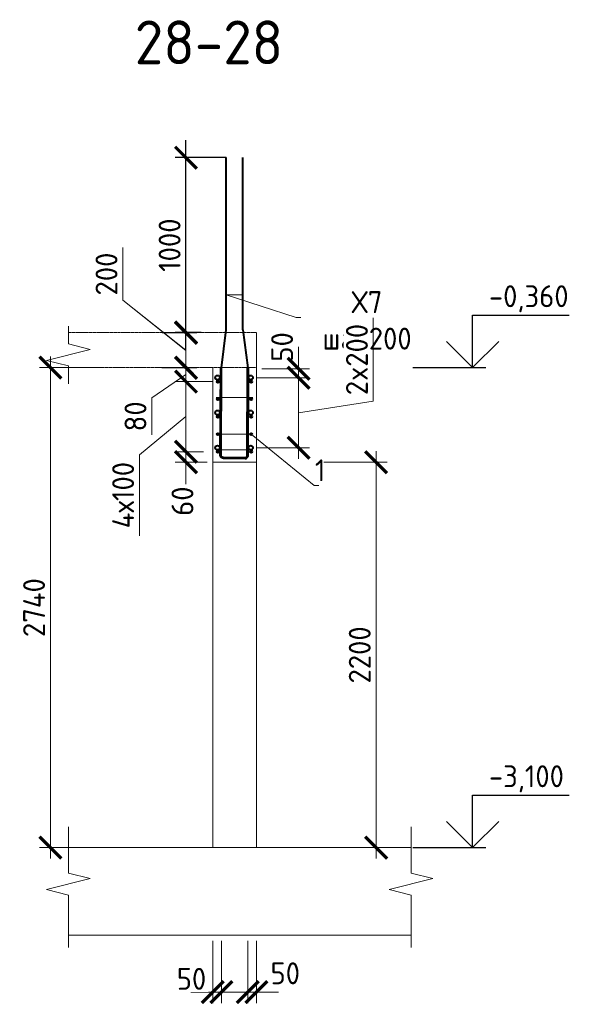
# Model space of a CAD drawing. Header units: millimetres. Extents: x 376598 to 1249954, y -318491 to -22134.
# Tile 109 of 256: x 660333 to 666650, y -181550 to -170309. Entities that reach past the tile are written whole.
import ezdxf
from ezdxf import colors
from ezdxf.entities.mleader import LeaderData, LeaderLine
from ezdxf.math import Vec2, Vec3

# ---------------------------------------------------------------- set-up
doc = ezdxf.new("R2010")
doc.units = ezdxf.units.MM
doc.linetypes.add('01 Штриховая _4 мм_', pattern=[6, 3.5, -2.5])
for name, color, linetype, lineweight in [('AF_Perekritie', 90, 'Continuous', 18), ('AF_Stena', 90, 'Continuous', 18), ('KR_Fundament', 253, 'Continuous', 18), ('Арм_хомуты', 133, 'Continuous', 18), ('Арм_шпильки', 143, 'Continuous', 18), ('Армирование', 3, 'Continuous', 40), ('подоснова', 151, 'Continuous', 5), ('РАЗМЕРЫ', 1, 'Continuous', 9)]:
    doc.layers.add(name, color=color, linetype=linetype, lineweight=lineweight)
doc.styles.add('GOST 2.304', font='CS_Gost2304.shx')
doc.styles.add('GOST-2.304_Type-B', font='GOST_Common.ttf')
doc.dimstyles.new('мой 25', dxfattribs={"dimscale": 100, "dimtxt": 2.5, "dimasz": 2.5, "dimexe": 1.25, "dimexo": 0.625, "dimtad": 1, "dimdec": 0, "dimlfac": 0.5, "dimtxsty": 'GOST-2.304_Type-B', "dimblk": 'ARCHTICK', "dimcen": 2.5, "dimdle": 1.25, "dimaunit": 1, "dimadec": 1, "dimazin": 2, "dimtfac": 1, "dimtdec": 0, "dimtmove": 1, "dimatfit": 3, "dimfxl": 6, "dimfxlon": 1, "dimtfill": 1, "dimlwd": -1, "dimlwe": -1, "dimarcsym": 0})
doc.dimstyles.new('СПДС', dxfattribs={"dimscale": 100, "dimtxt": 2.5, "dimasz": 2.5, "dimexe": 1.25, "dimexo": 0, "dimtad": 1, "dimdec": 0, "dimtxsty": 'GOST-2.304_Type-B', "dimblk": 'ARCHTICK', "dimcen": 2.5, "dimdle": 2, "dimadec": 0, "dimazin": 2, "dimtfac": 0.75, "dimtdec": 0, "dimtmove": 1, "dimatfit": 3, "dimfxl": 1, "dimtolj": 1, "dimarcsym": 1})

# ---------------------------------------------------------------- blocks, each defined once
blk = doc.blocks.new('_ArchTick')
at = {"color": 0, "linetype": 'ByBlock', "const_width": 0.15}
blk.add_lwpolyline([(-0.5, -0.5), (0.5, 0.5)], dxfattribs=at)
blk = doc.blocks.new('*D970')
at = {"layer": 'DEFPOINTS', "color": 0, "lineweight": 0, "transparency": 16777216}
for p in [(662234, -174281), (662371, -174281), (662600, -174441)]:
    blk.add_point(p, dxfattribs=at)
at = {"layer": 'РАЗМЕРЫ', "color": 0, "linetype": 'Continuous', "transparency": 16777216}
for p, q in [((662234, -174566), (662234, -174156)), ((662309, -174281), (662109, -174281)), ((662234, -174361), (661844, -174625)), ((662537, -174441), (662109, -174441)), ((661844, -174625), (661844, -175050))]:
    blk.add_line(p, q, dxfattribs=at)
at = {"layer": 'РАЗМЕРЫ', "color": 0, "transparency": 16777216, "xscale": 250, "yscale": 250, "zscale": 250}
for p, rotation in [((662234, -174281), 90), ((662234, -174441), 270)]:
    blk.add_blockref('_ArchTick', p, dxfattribs=dict(at, rotation=rotation))
at = {"layer": 'РАЗМЕРЫ', "color": 0, "lineweight": 0, "transparency": 16777216, "insert": (661657, -174838), "char_height": 250, "attachment_point": 5, "rotation": 90, "style": 'GOST-2.304_Type-B', "bg_fill": 3, "box_fill_scale": 1.1, "bg_fill_color": 256, "bg_fill_true_color": 13158600, "bg_fill_transparency": 0}
blk.add_mtext('80', dxfattribs=at)
blk = doc.blocks.new('*D963')
at = {"layer": 'DEFPOINTS', "color": 0, "lineweight": 0, "transparency": 16777216}
for p in [(661898, -173881), (662234, -173881), (661898, -174281)]:
    blk.add_point(p, dxfattribs=at)
at = {"layer": 'РАЗМЕРЫ', "color": 0, "linetype": 'Continuous', "transparency": 16777216}
for p, q in [((661513, -173511), (661513, -172911)), ((662234, -174081), (661513, -173511)), ((662234, -174406), (662234, -173756)), ((661961, -173881), (662359, -173881)), ((661960, -174281), (662359, -174281))]:
    blk.add_line(p, q, dxfattribs=at)
at = {"layer": 'РАЗМЕРЫ', "color": 0, "transparency": 16777216, "xscale": 250, "yscale": 250, "zscale": 250}
for p, rotation in [((662234, -173881), 90), ((662234, -174281), 270)]:
    blk.add_blockref('_ArchTick', p, dxfattribs=dict(at, rotation=rotation))
at = {"layer": 'РАЗМЕРЫ', "color": 0, "lineweight": 0, "transparency": 16777216, "insert": (661326, -173211), "char_height": 250, "attachment_point": 5, "rotation": 90, "style": 'GOST-2.304_Type-B', "bg_fill": 3, "box_fill_scale": 1.1, "bg_fill_color": 256, "bg_fill_true_color": 13158600, "bg_fill_transparency": 0}
blk.add_mtext('200', dxfattribs=at)
blk = doc.blocks.new('*D964')
at = {"layer": 'DEFPOINTS', "color": 0, "lineweight": 0, "transparency": 16777216}
for p in [(662540, -180761), (662640, -180761), (662640, -181411)]:
    blk.add_point(p, dxfattribs=at)
at = {"layer": 'РАЗМЕРЫ', "color": 0, "linetype": 'Continuous', "transparency": 16777216}
for p, q in [((662540, -180824), (662540, -181536)), ((662640, -180824), (662640, -181536)), ((662540, -181411), (662290, -181411)), ((662540, -181411), (662640, -181411)), ((662640, -181411), (662890, -181411))]:
    blk.add_line(p, q, dxfattribs=at)
at = {"layer": 'РАЗМЕРЫ', "color": 0, "lineweight": 0, "transparency": 16777216, "insert": (662297, -181259), "char_height": 250, "attachment_point": 5, "style": 'GOST-2.304_Type-B', "bg_fill": 3, "box_fill_scale": 1.1, "bg_fill_color": 256, "bg_fill_true_color": 13158600, "bg_fill_transparency": 0}
blk.add_mtext('50', dxfattribs=at)
at = {"layer": 'РАЗМЕРЫ', "color": 0, "transparency": 16777216, "xscale": 250, "yscale": 250, "zscale": 250}
blk.add_blockref('_ArchTick', (662540, -181411), dxfattribs=at)
at = {"layer": 'РАЗМЕРЫ', "color": 0, "transparency": 16777216, "xscale": 250, "yscale": 250, "zscale": 250, "rotation": 180}
blk.add_blockref('_ArchTick', (662640, -181411), dxfattribs=at)
blk = doc.blocks.new('*D965')
at = {"layer": 'DEFPOINTS', "color": 0, "lineweight": 0, "transparency": 16777216}
for p in [(662940, -180761), (663040, -180761), (663040, -181411)]:
    blk.add_point(p, dxfattribs=at)
at = {"layer": 'РАЗМЕРЫ', "color": 0, "linetype": 'Continuous', "transparency": 16777216}
for p, q in [((662940, -180824), (662940, -181536)), ((663040, -180824), (663040, -181536)), ((662940, -181411), (662690, -181411)), ((662940, -181411), (663040, -181411)), ((663040, -181411), (663290, -181411))]:
    blk.add_line(p, q, dxfattribs=at)
at = {"layer": 'РАЗМЕРЫ', "color": 0, "transparency": 16777216, "xscale": 250, "yscale": 250, "zscale": 250}
blk.add_blockref('_ArchTick', (662940, -181411), dxfattribs=at)
at = {"layer": 'РАЗМЕРЫ', "color": 0, "lineweight": 0, "transparency": 16777216, "insert": (663369, -181196), "char_height": 250, "attachment_point": 5, "style": 'GOST-2.304_Type-B', "bg_fill": 3, "box_fill_scale": 1.1, "bg_fill_color": 256, "bg_fill_true_color": 13158600, "bg_fill_transparency": 0}
blk.add_mtext('50', dxfattribs=at)
at = {"layer": 'РАЗМЕРЫ', "color": 0, "transparency": 16777216, "xscale": 250, "yscale": 250, "zscale": 250, "rotation": 180}
blk.add_blockref('_ArchTick', (663040, -181411), dxfattribs=at)
blk = doc.blocks.new('_None')
blk = doc.blocks.new('*D966')
at = {"layer": 'DEFPOINTS', "color": 0, "lineweight": 0, "transparency": 16777216}
for p in [(662844, -174281), (660685, -179761), (663004, -179761)]:
    blk.add_point(p, dxfattribs=at)
at = {"layer": 'РАЗМЕРЫ', "color": 0, "linetype": 'Continuous', "transparency": 16777216}
for p, q in [((660685, -174156), (660685, -179886)), ((661285, -174281), (660560, -174281)), ((661285, -179761), (660560, -179761))]:
    blk.add_line(p, q, dxfattribs=at)
at = {"layer": 'РАЗМЕРЫ', "color": 0, "transparency": 16777216, "xscale": 250, "yscale": 250, "zscale": 250}
for p, rotation in [((660685, -174281), 90), ((660685, -179761), 270)]:
    blk.add_blockref('_ArchTick', p, dxfattribs=dict(at, rotation=rotation))
at = {"layer": 'РАЗМЕРЫ', "color": 0, "lineweight": 0, "transparency": 16777216, "insert": (660498, -177021), "char_height": 250, "attachment_point": 5, "rotation": 90, "style": 'GOST-2.304_Type-B', "bg_fill": 3, "box_fill_scale": 1.1, "bg_fill_color": 256, "bg_fill_true_color": 13158600, "bg_fill_transparency": 0}
blk.add_mtext('2740', dxfattribs=at)
blk = doc.blocks.new('*D971')
at = {"layer": 'DEFPOINTS', "color": 0, "lineweight": 0, "transparency": 16777216}
for p in [(662600, -174441), (662234, -175241), (662498, -175241)]:
    blk.add_point(p, dxfattribs=at)
at = {"layer": 'РАЗМЕРЫ', "color": 0, "linetype": 'Continuous', "transparency": 16777216}
for p, q in [((662234, -174316), (662234, -175366)), ((662537, -174441), (662109, -174441)), ((662234, -174841), (661703, -175275)), ((661703, -175275), (661703, -176200)), ((662435, -175241), (662109, -175241))]:
    blk.add_line(p, q, dxfattribs=at)
at = {"layer": 'РАЗМЕРЫ', "color": 0, "transparency": 16777216, "xscale": 250, "yscale": 250, "zscale": 250}
for p, rotation in [((662234, -174441), 90), ((662234, -175241), 270)]:
    blk.add_blockref('_ArchTick', p, dxfattribs=dict(at, rotation=rotation))
at = {"layer": 'РАЗМЕРЫ', "color": 0, "lineweight": 0, "transparency": 16777216, "insert": (661516, -175737), "char_height": 250, "attachment_point": 5, "rotation": 90, "style": 'GOST-2.304_Type-B', "bg_fill": 3, "box_fill_scale": 1.1, "bg_fill_color": 256, "bg_fill_true_color": 13158600, "bg_fill_transparency": 0}
blk.add_mtext('4х100', dxfattribs=at)
blk = doc.blocks.new('*D967')
at = {"layer": 'DEFPOINTS', "color": 0, "lineweight": 0, "transparency": 16777216}
for p in [(661898, -173884), (662234, -173884), (661898, -174284)]:
    blk.add_point(p, dxfattribs=at)
at = {"layer": 'РАЗМЕРЫ', "color": 0, "linetype": 'Continuous', "transparency": 16777216}
for p, q in [((661513, -173513), (661513, -172913)), ((662234, -174084), (661513, -173513)), ((662234, -174409), (662234, -173759)), ((661961, -173884), (662359, -173884)), ((661960, -174284), (662359, -174284))]:
    blk.add_line(p, q, dxfattribs=at)
at = {"layer": 'РАЗМЕРЫ', "color": 0, "transparency": 16777216, "xscale": 250, "yscale": 250, "zscale": 250}
for p, rotation in [((662234, -173884), 90), ((662234, -174284), 270)]:
    blk.add_blockref('_ArchTick', p, dxfattribs=dict(at, rotation=rotation))
at = {"layer": 'РАЗМЕРЫ', "color": 0, "lineweight": 0, "transparency": 16777216, "insert": (661326, -173213), "char_height": 250, "attachment_point": 5, "rotation": 90, "style": 'GOST-2.304_Type-B', "bg_fill": 3, "box_fill_scale": 1.1, "bg_fill_color": 256, "bg_fill_true_color": 13158600, "bg_fill_transparency": 0}
blk.add_mtext('200', dxfattribs=at)
blk = doc.blocks.new('*D968')
at = {"layer": 'DEFPOINTS', "color": 0, "lineweight": 0, "transparency": 16777216}
for p in [(662975, -174396), (662975, -175196), (663521, -175196)]:
    blk.add_point(p, dxfattribs=at)
at = {"layer": 'РАЗМЕРЫ', "color": 0, "linetype": 'Continuous', "transparency": 16777216}
for p, q in [((664375, -174664), (664375, -173714)), ((663521, -174271), (663521, -175321)), ((663037, -174396), (663646, -174396)), ((663521, -174796), (664375, -174664)), ((663037, -175196), (663646, -175196))]:
    blk.add_line(p, q, dxfattribs=at)
at = {"layer": 'РАЗМЕРЫ', "color": 0, "transparency": 16777216, "xscale": 250, "yscale": 250, "zscale": 250}
for p, rotation in [((663521, -174396), 90), ((663521, -175196), 270)]:
    blk.add_blockref('_ArchTick', p, dxfattribs=dict(at, rotation=rotation))
at = {"layer": 'РАЗМЕРЫ', "color": 0, "lineweight": 0, "transparency": 16777216, "insert": (664188, -174189), "char_height": 250, "attachment_point": 5, "rotation": 90, "style": 'GOST-2.304_Type-B', "bg_fill": 3, "box_fill_scale": 1.1, "bg_fill_color": 256, "bg_fill_true_color": 13158600, "bg_fill_transparency": 0}
blk.add_mtext('2x200', dxfattribs=at)
blk = doc.blocks.new('*D969')
at = {"layer": 'DEFPOINTS', "color": 0, "lineweight": 0, "transparency": 16777216}
for p in [(663040, -174295), (663521, -174295), (663127, -174396)]:
    blk.add_point(p, dxfattribs=at)
at = {"layer": 'РАЗМЕРЫ', "color": 0, "linetype": 'Continuous', "transparency": 16777216}
for p, q in [((663521, -174295), (663521, -174045)), ((663102, -174295), (663646, -174295)), ((663521, -174396), (663521, -174295)), ((663189, -174396), (663646, -174396)), ((663521, -174396), (663521, -174646))]:
    blk.add_line(p, q, dxfattribs=at)
at = {"layer": 'РАЗМЕРЫ', "color": 0, "lineweight": 0, "transparency": 16777216, "insert": (663333, -174045), "char_height": 250, "attachment_point": 5, "rotation": 90, "style": 'GOST-2.304_Type-B', "bg_fill": 3, "box_fill_scale": 1.1, "bg_fill_color": 256, "bg_fill_true_color": 13158600, "bg_fill_transparency": 0}
blk.add_mtext('50', dxfattribs=at)
at = {"layer": 'РАЗМЕРЫ', "color": 0, "transparency": 16777216, "xscale": 250, "yscale": 250, "zscale": 250}
for p, rotation in [((663521, -174295), 270), ((663521, -174396), 90)]:
    blk.add_blockref('_ArchTick', p, dxfattribs=dict(at, rotation=rotation))
blk = doc.blocks.new('*D972')
at = {"layer": 'DEFPOINTS', "color": 0, "lineweight": 0, "transparency": 16777216}
for p in [(662498, -175241), (662234, -175361), (662540, -175361)]:
    blk.add_point(p, dxfattribs=at)
at = {"layer": 'РАЗМЕРЫ', "color": 0, "linetype": 'Continuous', "transparency": 16777216}
for p, q in [((662234, -175241), (662234, -174991)), ((662435, -175241), (662109, -175241)), ((662234, -175241), (662234, -175361)), ((662477, -175361), (662109, -175361)), ((662234, -175361), (662234, -175611))]:
    blk.add_line(p, q, dxfattribs=at)
at = {"layer": 'РАЗМЕРЫ', "color": 0, "transparency": 16777216, "xscale": 250, "yscale": 250, "zscale": 250}
for p, rotation in [((662234, -175241), 270), ((662234, -175361), 90)]:
    blk.add_blockref('_ArchTick', p, dxfattribs=dict(at, rotation=rotation))
at = {"layer": 'РАЗМЕРЫ', "color": 0, "lineweight": 0, "transparency": 16777216, "insert": (662194, -175806), "char_height": 250, "attachment_point": 5, "rotation": 90, "style": 'GOST-2.304_Type-B', "bg_fill": 3, "box_fill_scale": 1.1, "bg_fill_color": 256, "bg_fill_true_color": 13158600, "bg_fill_transparency": 0}
blk.add_mtext('60', dxfattribs=at)
blk = doc.blocks.new('*U35')
at = {"color": 0, "linetype": 'ByBlock', "lineweight": -2}
for p, q in [((-159, 26), (-155, 1027)), ((-145, 1027), (-155, 1027)), ((-149, 26), (-145, 1027)), ((149, 24), (153, 1026)), ((153, 1026), (163, 1026)), ((159, 24), (163, 1026)), ((-158, 17), (-159, 26)), ((-154, 8), (-158, 17)), ((-149, 1), (-154, 8)), ((-148, 19), (-149, 26)), ((-142, -5), (-149, 1)), ((-146, 13), (-148, 19)), ((-142, 8), (-146, 13)), ((-137, 4), (-142, 8)), ((-131, 1), (-137, 4)), ((-124, 0), (-131, 1)), ((-124, 0), (124, 0)), ((124, 0), (131, 0)), ((131, 0), (137, 3)), ((137, 3), (142, 7)), ((142, 7), (146, 12)), ((146, 12), (148, 18)), ((148, 18), (149, 24)), ((149, 0), (155, 7)), ((155, 7), (158, 15)), ((158, 15), (159, 24)), ((-133, -8), (-142, -5)), ((-124, -10), (-133, -8)), ((124, -10), (-124, -10)), ((124, -10), (133, -9)), ((133, -9), (142, -6)), ((142, -6), (149, 0))]:
    blk.add_line(p, q, dxfattribs=at)
at = {"style": 'GOST 2.304', "oblique": 15, "flags": 9}
for tag, p in [('ПОЗИЦИЯ', (1051, -185)), ('ДИАМЕТР', (1051, -189)), ('КЛАСС', (1051, -194)), ('ДЛИНА', (1052, -199)), ('МАССА', (1052, -204))]:
    blk.add_attdef(tag, p, '', height=2.5, dxfattribs=at)
blk = doc.blocks.new('*D973')
at = {"layer": 'DEFPOINTS', "color": 0, "lineweight": 0, "transparency": 16777216}
for p in [(663004, -175361), (664408, -175361), (663004, -179761)]:
    blk.add_point(p, dxfattribs=at)
at = {"layer": 'РАЗМЕРЫ', "color": 0, "linetype": 'Continuous', "transparency": 16777216}
for p, q in [((664408, -179886), (664408, -175236)), ((663808, -175361), (664533, -175361)), ((663808, -179761), (664533, -179761))]:
    blk.add_line(p, q, dxfattribs=at)
at = {"layer": 'РАЗМЕРЫ', "color": 0, "transparency": 16777216, "xscale": 250, "yscale": 250, "zscale": 250}
for p, rotation in [((664408, -175361), 90), ((664408, -179761), 270)]:
    blk.add_blockref('_ArchTick', p, dxfattribs=dict(at, rotation=rotation))
at = {"layer": 'РАЗМЕРЫ', "color": 0, "lineweight": 0, "transparency": 16777216, "insert": (664220, -177561), "char_height": 250, "attachment_point": 5, "rotation": 90, "style": 'GOST-2.304_Type-B', "bg_fill": 3, "box_fill_scale": 1.1, "bg_fill_color": 256, "bg_fill_true_color": 13158600, "bg_fill_transparency": 0}
blk.add_mtext('2200', dxfattribs=at)
blk = doc.blocks.new('*D1300')
at = {"layer": 'DEFPOINTS', "color": 0, "lineweight": 0, "transparency": 16777216}
for p in [(662234, -171884), (662695, -171884), (662407, -173881)]:
    blk.add_point(p, dxfattribs=at)
at = {"layer": 'РАЗМЕРЫ', "color": 0, "lineweight": -2, "transparency": 16777216}
for p, q in [((662234, -174081), (662234, -171684)), ((662695, -171884), (662109, -171884)), ((662407, -173881), (662109, -173881))]:
    blk.add_line(p, q, dxfattribs=at)
at = {"layer": 'РАЗМЕРЫ', "color": 0, "lineweight": -2, "transparency": 16777216, "xscale": 250, "yscale": 250, "zscale": 250}
for p, rotation in [((662234, -171884), 90), ((662234, -173881), 270)]:
    blk.add_blockref('_ArchTick', p, dxfattribs=dict(at, rotation=rotation))
at = {"layer": 'РАЗМЕРЫ', "color": 0, "lineweight": 0, "transparency": 16777216, "insert": (662047, -172883), "char_height": 250, "attachment_point": 5, "rotation": 90, "style": 'GOST-2.304_Type-B'}
blk.add_mtext('\\A1;1000', dxfattribs=at)

msp = doc.modelspace()

# ---------------------------------------------------------------- linework, layer by layer
for points in [[(665510.4, -173681.3), (666615.7, -173681.3)], [(665510.4, -174281.3), (665510.4, -173681.3)], [(665810.4, -173981.3), (665510.4, -174281.3), (665210.4, -173981.3)], [(664825.9, -174281.3), (665660.4, -174281.3)], [(665510.4, -179161.3), (666615.7, -179161.3)], [(665510.4, -179761.3), (665510.4, -179161.3)], [(665810.4, -179461.3), (665510.4, -179761.3), (665210.4, -179461.3)], [(664825.9, -179761.3), (665660.4, -179761.3)]]:
    msp.add_lwpolyline(points)
at = {"layer": 'AF_Perekritie', "linetype": '01 Штриховая _4 мм_', "lineweight": 9}
for p, q in [((663039.6, -173881.3), (660891, -173881.3)), ((660891, -174281.3), (663039.6, -174281.3))]:
    msp.add_line(p, q, dxfattribs=at)
at = {"layer": 'AF_Stena', "lineweight": 20}
for p, q in [((663039.6, -179761.3), (663039.6, -173882.3)), ((662539.6, -174281.3), (662539.6, -179761.3))]:
    msp.add_line(p, q, dxfattribs=at)
for points in [[(660891, -173956.3), (660891, -173806.3)], [(660891, -173956.3), (660891, -174011.3)], [(661141, -174073.8), (660641, -174198.8)], [(660891, -174011.3), (661141, -174073.8)], [(660641, -174198.8), (660891, -174261.3)], [(660891, -174261.3), (660891, -174316.3)], [(660891, -174316.3), (660891, -174466.3)], [(660891, -179997.2), (660891, -179525.4)], [(664807.4, -179997.2), (664807.4, -179525.4)], [(660891, -179997.2), (660891, -180052.2)], [(660891, -180052.2), (661141, -180114.7)], [(664807.4, -179997.2), (664807.4, -180052.2)], [(664807.4, -180052.2), (665057.4, -180114.7)], [(661141, -180114.7), (660641, -180239.7)], [(665057.4, -180114.7), (664557.4, -180239.7)], [(660641, -180239.7), (660891, -180302.2)], [(664557.4, -180239.7), (664807.4, -180302.2)], [(660891, -180302.2), (660891, -180357.2)], [(660891, -180357.2), (660891, -180901.3)], [(664807.4, -180302.2), (664807.4, -180357.2)], [(664807.4, -180357.2), (664807.4, -180901.3)]]:
    msp.add_lwpolyline(points, dxfattribs=at)
at = {"layer": 'KR_Fundament', "lineweight": 9}
for p, q in [((664807.4, -179761.3), (660891, -179761.3)), ((660891, -180761.3), (664807.4, -180761.3))]:
    msp.add_line(p, q, dxfattribs=at)
at = {"layer": 'Арм_шпильки'}
msp.add_line((662579.6, -175221.3), (662999.6, -175221.3), dxfattribs=at)
at = {"layer": 'Армирование', "ltscale": 100}
for p, q in [((662694.9, -173849.2), (662694.9, -171883.7)), ((662885.6, -173849.2), (662885.6, -171883.7))]:
    msp.add_line(p, q, dxfattribs=at)
for centre in [(662599.6, -174441.3), (662979.6, -174441.3), (662979.6, -174841.3), (662599.6, -175241.3), (662979.6, -175241.3)]:
    msp.add_circle(centre, 12, dxfattribs=at)

# ---------------------------------------------------------------- texts
at = {"style": 'GOST-2.304_Type-B'}
for s, p in [('-0,360', (665696.4, -173591.3)), ('-3,100', (665696.4, -179071.3))]:
    msp.add_text(s, height=250, dxfattribs=at).set_placement(p)
at = {"layer": 'РАЗМЕРЫ', "insert": (662496.9, -170568.1), "char_height": 500, "attachment_point": 5, "style": 'GOST-2.304_Type-B'}
msp.add_mtext_dynamic_manual_height_columns('28-28', width=3941.213, gutter_width=625, heights=[0], dxfattribs=at)

# ---------------------------------------------------------------- leaders
at = {"layer": 'подоснова'}
ml = msp.add_multileader_mtext('Standard', dxfattribs=at)
ml.set_content('Х7 шаг200', color=256, style='GOST-2.304_Type-B')
ml.set_leader_properties(color=256, linetype='ByLayer', lineweight=15)
ml.set_arrow_properties(name='NONE')
ml.build(insert=Vec2(0, 0))
ml.multileader.update_dxf_attribs({"text_left_attachment_type": 6, "text_right_attachment_type": 6, "dogleg_length": 10, "arrow_head_size": 18})
ctx = ml.context
ctx.base_point, ctx.char_height, ctx.arrow_head_size, ctx.landing_gap_size, ctx.plane_origin = Vec3(663503.2, -173708.4), 250, 18, 20, Vec3(662286.3, -172395.8)
ctx.left_attachment, ctx.right_attachment, ctx.text_align_type = 6, 6, 1
notes = []
notes.append((ctx, [(0, (1, 1, 0), (663493.2, -173708.4), (1, 0), 10, [(1, [(662885.6, -173448.4), (662694.9, -173450.2)], 0, [])])]))
ctx.mtext.insert, ctx.mtext.width, ctx.mtext.alignment, ctx.mtext.flow_direction = Vec3(664303.5, -173408.4), 22.898, 2, 5
for ctx, leaders in notes:
    for number, flags, end, landing, length, lines in leaders:
        leader = LeaderData()
        leader.index, (leader.has_last_leader_line, leader.has_dogleg_vector, leader.attachment_direction) = number, flags
        leader.last_leader_point, leader.dogleg_vector, leader.dogleg_length = Vec3(end), Vec3(landing), length
        for number, points, colour, breaks in lines:
            line = LeaderLine()
            line.index, line.vertices, line.color, line.breaks = number, Vec3.list(points), colors.encode_raw_color(colour), breaks
            leader.lines.append(line)
        ctx.leaders.append(leader)

# ---------------------------------------------------------------- next in the draw order: dimensions: what is measured, and where the dimension line sits
at = {"layer": 'РАЗМЕРЫ', "lineweight": 0}
dim = msp.add_linear_dim(base=(662234.3, -174281.3), p1=(662599.6, -174441.3), p2=(662371.5, -174281.3), angle=90, dimstyle='мой 25', dxfattribs=at)
dim.commit()
dim.dimension.update_dxf_attribs({"geometry": '*D970', "text_midpoint": (661844.5, -174687.5), "dimtype": 160})
dim = msp.add_linear_dim(base=(662639.6, -181411.5), p1=(662539.6, -180761.3), p2=(662639.6, -180761.3), dimstyle='мой 25', dxfattribs=at)
dim.commit()
dim.dimension.update_dxf_attribs({"geometry": '*D964', "text_midpoint": (662297, -181446), "dimtype": 160})

# ---------------------------------------------------------------- next in the draw order: linework, layer by layer
at = {"layer": 'Армирование', "ltscale": 100}
msp.add_circle((662599.6, -174841.3), 12, dxfattribs=at)

# ---------------------------------------------------------------- next in the draw order: dimensions: what is measured, and where the dimension line sits
at = {"layer": 'РАЗМЕРЫ', "lineweight": 0}
dim = msp.add_linear_dim(base=(662234.3, -173881.3), p1=(661897.9, -174281.3), p2=(661898.1, -173881.3), angle=90, dimstyle='мой 25', dxfattribs=at)
dim.commit()
dim.dimension.update_dxf_attribs({"geometry": '*D963', "text_midpoint": (661513.4, -173448.6), "dimtype": 160})
dim = msp.add_linear_dim(base=(663039.6, -181411.5), p1=(662939.6, -180761.3), p2=(663039.6, -180761.3), dimstyle='мой 25', dxfattribs=at)
dim.commit()
dim.dimension.update_dxf_attribs({"geometry": '*D965', "text_midpoint": (663369.2, -181383.4), "dimtype": 160})

# ---------------------------------------------------------------- next in the draw order: dimensions: what is measured, and where the dimension line sits
dim = msp.add_linear_dim(base=(660685, -179761.3), p1=(662844.3, -174281.3), p2=(663003.8, -179761.3), angle=90, dimstyle='мой 25', dxfattribs=at)
dim.commit()
dim.dimension.update_dxf_attribs({"geometry": '*D966', "text_midpoint": (660497.5, -177021.3)})

# ---------------------------------------------------------------- next in the draw order: linework, layer by layer
at = {"layer": 'Арм_шпильки'}
msp.add_line((662579.6, -174621.3), (662999.6, -174621.3), dxfattribs=at)
at = {"layer": 'Армирование', "ltscale": 100}
msp.add_line((662885.6, -173849.2), (662939.6, -174283.7), dxfattribs=at)
for centre, radius in [((662974.5, -174395.5), 25), ((662599.6, -174641.3), 12), ((662979.6, -174641.3), 12), ((662974.5, -174795.5), 25), ((662599.6, -175041.3), 12), ((662979.6, -175041.3), 12), ((662974.5, -175195.5), 25)]:
    msp.add_circle(centre, radius, dxfattribs=at)

# ---------------------------------------------------------------- next in the draw order: dimensions: what is measured, and where the dimension line sits
at = {"layer": 'РАЗМЕРЫ', "lineweight": 0}
for base, p1, p2, text, picture, middle in [((663520.8, -175195.5), (662974.5, -174395.5), (662974.5, -175195.5), '2x200', '*D968', (664375.3, -174601.6)), ((662234.3, -175241.3), (662599.6, -174441.3), (662497.5, -175241.3), '4х100', '*D971', (661703.1, -175337.1))]:
    dim = msp.add_linear_dim(base=base, p1=p1, p2=p2, angle=90, text=text, dimstyle='мой 25', dxfattribs=at)
    dim.commit()
    dim.dimension.update_dxf_attribs({"geometry": picture, "text_midpoint": middle, "dimtype": 160})

# ---------------------------------------------------------------- next in the draw order: linework, layer by layer
at = {"layer": 'AF_Stena', "lineweight": 20}
msp.add_line((662539.6, -175361.3), (663039.6, -175361.3), dxfattribs=at)
at = {"layer": 'Армирование', "ltscale": 100}
msp.add_line((662640.9, -174283.7), (662694.9, -173849.2), dxfattribs=at)
for centre in [(662594.5, -174395.5), (662594.5, -174795.5), (662594.5, -175195.5)]:
    msp.add_circle(centre, 25, dxfattribs=at)

# ---------------------------------------------------------------- next in the draw order: block references
at = {"layer": 'Арм_хомуты', "lineweight": 40}
msp.add_blockref('*U35', (662785.8, -175307.9), dxfattribs=at)

# ---------------------------------------------------------------- next in the draw order: dimensions: what is measured, and where the dimension line sits
at = {"layer": 'РАЗМЕРЫ', "lineweight": 0}
for base, p1, p2, picture, middle in [((662234.3, -173883.7), (661897.9, -174283.7), (661898.1, -173883.7), '*D967', (661513.4, -173451)), ((663520.8, -174295.3), (663126.6, -174395.5), (663039.6, -174295.3), '*D969', (663520.8, -174045.3))]:
    dim = msp.add_linear_dim(base=base, p1=p1, p2=p2, angle=90, dimstyle='мой 25', dxfattribs=at)
    dim.commit()
    dim.dimension.update_dxf_attribs({"geometry": picture, "text_midpoint": middle, "dimtype": 160})

# ---------------------------------------------------------------- next in the draw order: leaders
at = {"layer": 'подоснова'}
ml = msp.add_multileader_mtext('Standard', dxfattribs=at)
ml.set_content('1 ', color=256, style='GOST-2.304_Type-B')
ml.set_leader_properties(color=256, linetype='ByLayer', lineweight=15)
ml.set_arrow_properties(name='NONE')
ml.build(insert=Vec2(0, 0))
ml.multileader.update_dxf_attribs({"text_left_attachment_type": 6, "text_right_attachment_type": 6, "dogleg_length": 10, "arrow_head_size": 18})
ctx = ml.context
ctx.base_point, ctx.char_height, ctx.arrow_head_size, ctx.landing_gap_size, ctx.plane_origin = Vec3(663710.2, -175628.7), 250, 18, 20, Vec3(662715.7, -175188.4)
ctx.left_attachment, ctx.right_attachment, ctx.text_align_type = 6, 6, 1
notes = []
notes.append((ctx, [(0, (1, 1, 0), (663700.2, -175628.7), (1, 0), 10, [(1, [(662599.6, -175041.3), (662979.6, -175041.3)], 0, [])])]))
ctx.mtext.insert, ctx.mtext.width, ctx.mtext.alignment, ctx.mtext.flow_direction = Vec3(663767.7, -175328.7), 22.898, 2, 5
for ctx, leaders in notes:
    for number, flags, end, landing, length, lines in leaders:
        leader = LeaderData()
        leader.index, (leader.has_last_leader_line, leader.has_dogleg_vector, leader.attachment_direction) = number, flags
        leader.last_leader_point, leader.dogleg_vector, leader.dogleg_length = Vec3(end), Vec3(landing), length
        for number, points, colour, breaks in lines:
            line = LeaderLine()
            line.index, line.vertices, line.color, line.breaks = number, Vec3.list(points), colors.encode_raw_color(colour), breaks
            leader.lines.append(line)
        ctx.leaders.append(leader)

# ---------------------------------------------------------------- next in the draw order: dimensions: what is measured, and where the dimension line sits
at = {"layer": 'РАЗМЕРЫ', "color": 4, "lineweight": 0}
dim = msp.add_linear_dim(base=(662234.3, -171883.7), p1=(662407.4, -173881.3), p2=(662694.8, -171883.7), angle=90, text='1000', dimstyle='СПДС', dxfattribs=at)
dim.commit()
dim.dimension.update_dxf_attribs({"geometry": '*D1300', "text_midpoint": (662046.8, -172882.5)})
at = {"layer": 'РАЗМЕРЫ', "lineweight": 0}
dim = msp.add_linear_dim(base=(662234.3, -175361.3), p1=(662497.5, -175241.3), p2=(662539.6, -175361.3), angle=90, dimstyle='мой 25', dxfattribs=at)
dim.commit()
dim.dimension.update_dxf_attribs({"geometry": '*D972', "text_midpoint": (662381.9, -175806), "dimtype": 160})
dim = msp.add_linear_dim(base=(664407.9, -175361.3), p1=(663003.8, -179761.3), p2=(663003.8, -175361.3), angle=90, dimstyle='мой 25', dxfattribs=at)
dim.commit()
dim.dimension.update_dxf_attribs({"geometry": '*D973', "text_midpoint": (664220.4, -177561.3)})

doc.saveas('drawing.dxf')
